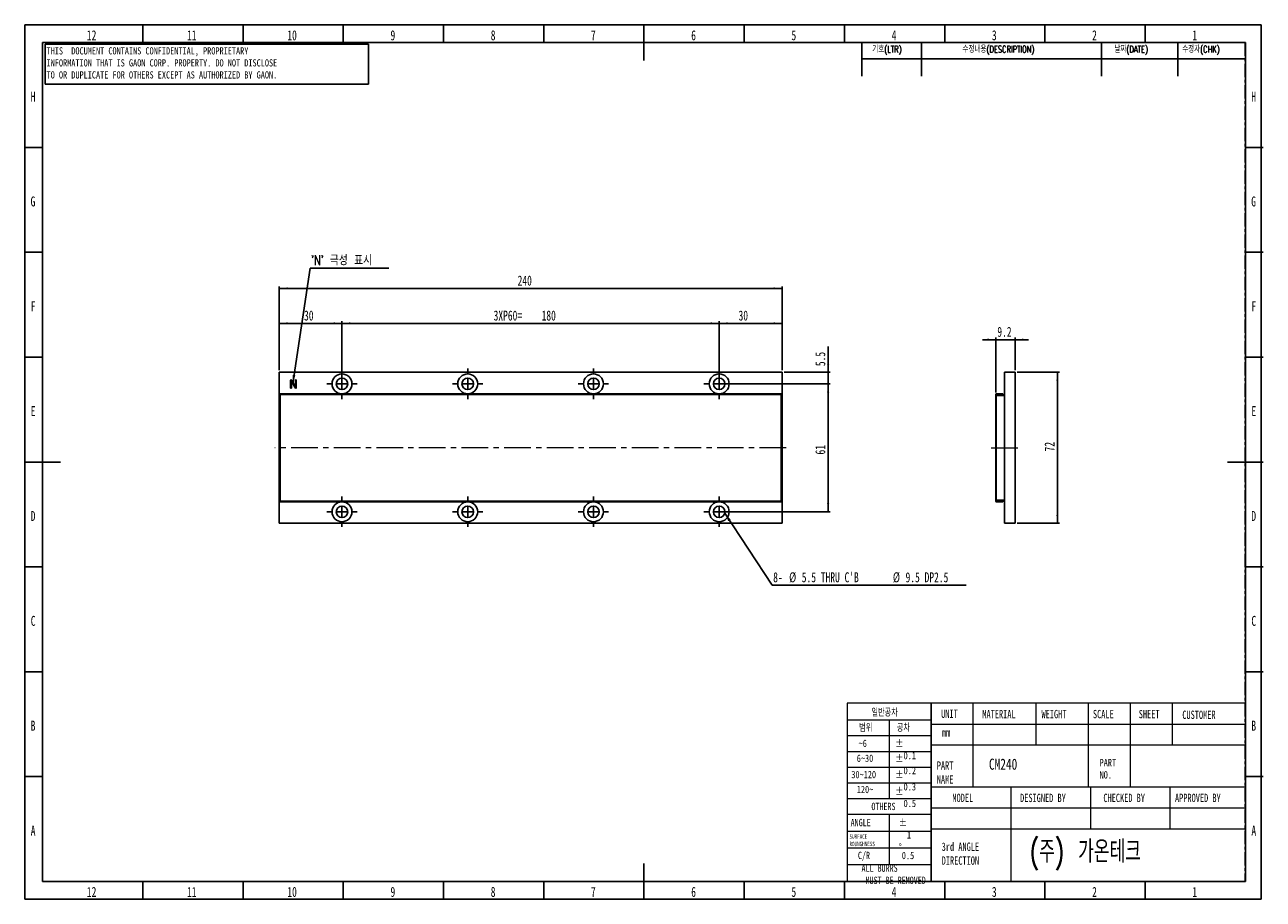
# Model space of a CAD drawing. Header units: millimetres. Extents: x 1 to 593, y 1 to 419.
import ezdxf

# ---------------------------------------------------------------- set-up
doc = ezdxf.new("R2010")
doc.units = ezdxf.units.MM
doc.linetypes.add('CENTER', pattern=[10.16, 6.35, -1.27, 1.27, -1.27])
doc.linetypes.add('CENTERX2', pattern=[20.32, 12.7, -2.54, 2.54, -2.54])
for name, color, linetype in [('CENTER_LINE', 1, 'CENTER'), ('DIM', 7, 'Continuous'), ('FORMAT', 7, 'Continuous')]:
    doc.layers.add(name, color=color, linetype=linetype)
doc.styles.add('SLDTEXTSTYLE0', font='TXT', dxfattribs={"width": 0.7})
doc.styles.add('SLDTEXTSTYLE1', font='TXT', dxfattribs={"width": 0.75})
doc.styles.add('SLDTEXTSTYLE2', font='TXT', dxfattribs={"width": 0.7, "bigfont": 'bigfont'})
doc.styles.add('SLDTEXTSTYLE3', font='TXT', dxfattribs={"width": 0.694444})
doc.dimstyles.new('SLDDIMSTYLE0', dxfattribs={"dimtxt": 5.45083, "dimasz": 4, "dimexe": 0, "dimexo": 0.0625, "dimgap": 1.362708, "dimtad": 1, "dimrnd": 1e-09, "dimzin": 12, "dimdsep": 46, "dimtxsty": 'SLDTEXTSTYLE0', "dimsah": 1, "dimcen": 0.09, "dimadec": 0, "dimazin": 3, "dimtfac": 1, "dimtofl": 0, "dimtmove": 0, "dimatfit": 3, "dimfxl": 0, "dimfrac": 2, "dimtolj": 1, "dimtzin": 12, "dimarcsym": 0})
doc.dimstyles.new('SLDDIMSTYLE1', dxfattribs={"dimtxt": 5.45083, "dimasz": 4, "dimexe": 0, "dimexo": 0.0625, "dimgap": 1.362708, "dimtad": 1, "dimrnd": 1e-09, "dimzin": 12, "dimdsep": 46, "dimtxsty": 'SLDTEXTSTYLE0', "dimsah": 1, "dimcen": 0.09, "dimadec": 0, "dimazin": 3, "dimtfac": 1, "dimtmove": 0, "dimatfit": 0, "dimfxl": 0, "dimfrac": 2, "dimtolj": 1, "dimtzin": 12, "dimarcsym": 0})
doc.dimstyles.new('SLDDIMSTYLE2', dxfattribs={"dimtxt": 0.18, "dimasz": 4, "dimexe": 0, "dimexo": 0.0625, "dimgap": 0, "dimtad": 0, "dimtih": 1, "dimtoh": 1, "dimdec": 0, "dimrnd": 1e-09, "dimzin": 0, "dimdsep": 46, "dimtxsty": 'Standard', "dimsah": 1, "dimcen": 0.09, "dimadec": 0, "dimazin": 0, "dimtfac": 4, "dimtdec": 0, "dimtofl": 0, "dimtmove": 0, "dimatfit": 3, "dimfxl": 0, "dimfrac": 2, "dimtolj": 1, "dimtzin": 0, "dimarcsym": 0})

# ---------------------------------------------------------------- blocks, each defined once
blk = doc.blocks.new('_D')
at = {"layer": 'DIM'}
for p, q in [((122.88, 253.77), (122.88, 277.1)), ((122.88, 276.1), (152.88, 276.1)), ((152.88, 248.27), (152.88, 277.1))]:
    blk.add_line(p, q, dxfattribs=at)
for points in [[(122.88, 276.1), (126.88, 275.6), (126.88, 276.6)], [(152.88, 276.1), (148.88, 276.6), (148.88, 275.6)]]:
    blk.add_solid(points, dxfattribs=at)
at = {"layer": 'DIM', "insert": (134.77, 282.23), "char_height": 4.762, "attachment_point": 1, "style": 'SLDTEXTSTYLE0'}
blk.add_mtext('30', dxfattribs=at)
blk = doc.blocks.new('_D_1')
at = {"layer": 'DIM'}
for p, q in [((122.88, 253.77), (122.88, 293.77)), ((122.88, 292.77), (362.88, 292.77)), ((362.88, 253.77), (362.88, 293.77))]:
    blk.add_line(p, q, dxfattribs=at)
for points in [[(122.88, 292.77), (126.88, 292.27), (126.88, 293.27)], [(362.88, 292.77), (358.88, 293.27), (358.88, 292.27)]]:
    blk.add_solid(points, dxfattribs=at)
at = {"layer": 'DIM', "insert": (236.68, 298.91), "char_height": 4.762, "attachment_point": 1, "style": 'SLDTEXTSTYLE0'}
blk.add_mtext('240', dxfattribs=at)
blk = doc.blocks.new('_D_2')
at = {"layer": 'DIM'}
for p, q in [((152.88, 248.27), (152.88, 277.1)), ((152.88, 276.1), (332.88, 276.1)), ((332.88, 248.27), (332.88, 277.1))]:
    blk.add_line(p, q, dxfattribs=at)
for points in [[(152.88, 276.1), (156.88, 275.6), (156.88, 276.6)], [(332.88, 276.1), (328.88, 276.6), (328.88, 275.6)]]:
    blk.add_solid(points, dxfattribs=at)
at = {"layer": 'DIM', "char_height": 4.762, "attachment_point": 1, "style": 'SLDTEXTSTYLE0'}
for s, insert in [('3XP60=', (225.23, 282.23)), ('180', (248.13, 282.23))]:
    blk.add_mtext(s, dxfattribs=dict(at, insert=insert))
blk = doc.blocks.new('_D_3')
at = {"layer": 'DIM'}
for p, q in [((332.88, 255.52), (332.88, 277.1)), ((332.88, 276.1), (362.88, 276.1)), ((362.88, 253.77), (362.88, 277.1))]:
    blk.add_line(p, q, dxfattribs=at)
for points in [[(332.88, 276.1), (336.88, 275.6), (336.88, 276.6)], [(362.88, 276.1), (358.88, 276.6), (358.88, 275.6)]]:
    blk.add_solid(points, dxfattribs=at)
at = {"layer": 'DIM', "insert": (342.11, 282.23), "char_height": 4.762, "attachment_point": 1, "style": 'SLDTEXTSTYLE0'}
blk.add_mtext('30', dxfattribs=at)
blk = doc.blocks.new('_D_4')
at = {"layer": 'DIM'}
for p, q in [((333.88, 247.27), (385.88, 247.27)), ((384.88, 247.27), (384.88, 186.27)), ((333.88, 186.27), (385.88, 186.27))]:
    blk.add_line(p, q, dxfattribs=at)
for points in [[(384.88, 247.27), (384.38, 243.27), (385.38, 243.27)], [(384.88, 186.27), (385.38, 190.27), (384.38, 190.27)]]:
    blk.add_solid(points, dxfattribs=at)
at = {"layer": 'DIM', "insert": (378.74, 213.56), "char_height": 4.762, "attachment_point": 1, "rotation": 90, "style": 'SLDTEXTSTYLE0'}
blk.add_mtext('61', dxfattribs=at)
blk = doc.blocks.new('_D_5')
at = {"layer": 'DIM'}
for p, q in [((384.88, 252.77), (384.88, 265.12)), ((363.88, 252.77), (385.88, 252.77)), ((384.88, 247.27), (384.88, 252.77)), ((333.88, 247.27), (385.88, 247.27)), ((384.88, 247.27), (384.88, 240.92))]:
    blk.add_line(p, q, dxfattribs=at)
for points in [[(384.88, 252.77), (385.38, 256.77), (384.38, 256.77)], [(384.88, 247.27), (384.38, 243.27), (385.38, 243.27)]]:
    blk.add_solid(points, dxfattribs=at)
at = {"layer": 'DIM', "insert": (378.74, 255.71), "char_height": 4.762, "attachment_point": 1, "rotation": 90, "style": 'SLDTEXTSTYLE0'}
blk.add_mtext('5.5', dxfattribs=at)
blk = doc.blocks.new('SW_NOTE_0')
at = {"layer": 'DIM', "color": 0}
blk.add_line((92.59, 0), (0, 0), dxfattribs=at)
at = {"layer": 'DIM', "color": 0, "attachment_point": 1, "style": 'SLDTEXTSTYLE0'}
for s, insert, char_height in [('8-', (0.42, 6.15), 4.762), ('%%c', (8.03, 6.15), 4.762), ("5.5 THRU C'B", (14.06, 6.15), 4.7625), ('%%c', (57.55, 6.15), 4.762), ('9.5 DP2.5', (63.59, 6.15), 4.762)]:
    blk.add_mtext(s, dxfattribs=dict(at, insert=insert, char_height=char_height))
blk = doc.blocks.new('SW_NOTE_0_1')
at = {"layer": 'DIM', "color": 0}
blk.add_line((37.55, 0), (0, 0), dxfattribs=at)
at = {"layer": 'DIM', "color": 0, "insert": (0.41, 6.15), "char_height": 4.762, "attachment_point": 1, "style": 'SLDTEXTSTYLE2'}
blk.add_mtext("'N' 극성 표시", dxfattribs=at)
blk = doc.blocks.new('SW_CENTERMARKSYMBOL_0')
at = {"layer": 'DIM', "color": 0}
for p, q in [((-5, 0), (-5.25, 0)), ((0, 0), (-2.5, 0)), ((0, 5), (0, 5.25)), ((0, 0), (0, 2.5)), ((0, 0), (0, -2.5)), ((0, 0), (2.5, 0)), ((5, 0), (5.25, 0)), ((0, -5), (0, -5.25))]:
    blk.add_line(p, q, dxfattribs=at)
blk = doc.blocks.new('SW_CENTERMARKSYMBOL_1')
at = {"layer": 'DIM', "color": 0}
for p, q in [((0, 5), (0, 7.25)), ((-5, 0), (-7.25, 0)), ((0, 0), (-2.5, 0)), ((0, 0), (0, 2.5)), ((0, 0), (0, -2.5)), ((0, 0), (2.5, 0)), ((5, 0), (7.25, 0)), ((0, -5), (0, -7.25))]:
    blk.add_line(p, q, dxfattribs=at)
blk = doc.blocks.new('SW_CENTERMARKSYMBOL_2')
at = {"layer": 'DIM', "color": 0}
for p, q in [((0, 5), (0, 7.25)), ((-5, 0), (-7.25, 0)), ((0, 0), (-2.5, 0)), ((0, 0), (0, 2.5)), ((0, 0), (0, -2.5)), ((0, 0), (2.5, 0)), ((5, 0), (7.25, 0)), ((0, -5), (0, -7.25))]:
    blk.add_line(p, q, dxfattribs=at)
blk = doc.blocks.new('SW_CENTERMARKSYMBOL_3')
at = {"layer": 'DIM', "color": 0}
for p, q in [((0, 5), (0, 7.25)), ((-5, 0), (-7.25, 0)), ((0, 0), (-2.5, 0)), ((0, 0), (0, 2.5)), ((0, 0), (0, -2.5)), ((0, 0), (2.5, 0)), ((5, 0), (7.25, 0)), ((0, -5), (0, -7.25))]:
    blk.add_line(p, q, dxfattribs=at)
blk = doc.blocks.new('SW_CENTERMARKSYMBOL_4')
at = {"layer": 'DIM', "color": 0}
for p, q in [((0, 5), (0, 7.25)), ((-5, 0), (-7.25, 0)), ((0, 0), (-2.5, 0)), ((0, 0), (0, 2.5)), ((0, 0), (0, -2.5)), ((0, 0), (2.5, 0)), ((5, 0), (7.25, 0)), ((0, -5), (0, -7.25))]:
    blk.add_line(p, q, dxfattribs=at)
blk = doc.blocks.new('SW_CENTERMARKSYMBOL_5')
at = {"layer": 'DIM', "color": 0}
for p, q in [((0, 5), (0, 7.25)), ((-5, 0), (-7.25, 0)), ((0, 0), (-2.5, 0)), ((0, 0), (0, 2.5)), ((0, 0), (0, -2.5)), ((0, 0), (2.5, 0)), ((5, 0), (7.25, 0)), ((0, -5), (0, -7.25))]:
    blk.add_line(p, q, dxfattribs=at)
blk = doc.blocks.new('SW_CENTERMARKSYMBOL_6')
at = {"layer": 'DIM', "color": 0}
for p, q in [((0, 5), (0, 7.25)), ((-5, 0), (-7.25, 0)), ((0, 0), (-2.5, 0)), ((0, 0), (0, 2.5)), ((0, 0), (0, -2.5)), ((0, 0), (2.5, 0)), ((5, 0), (7.25, 0)), ((0, -5), (0, -7.25))]:
    blk.add_line(p, q, dxfattribs=at)
blk = doc.blocks.new('SW_CENTERMARKSYMBOL_7')
at = {"layer": 'DIM', "color": 0}
for p, q in [((0, 5), (0, 7.25)), ((-5, 0), (-7.25, 0)), ((0, 0), (-2.5, 0)), ((0, 0), (0, 2.5)), ((0, 0), (0, -2.5)), ((0, 0), (2.5, 0)), ((5, 0), (7.25, 0)), ((0, -5), (0, -7.25))]:
    blk.add_line(p, q, dxfattribs=at)
blk = doc.blocks.new('SW_CENTERMARKSYMBOL_8')
at = {"layer": 'DIM', "color": 0}
for p, q in [((0, 5), (0, 7.25)), ((-5, 0), (-7.25, 0)), ((0, 0), (-2.5, 0)), ((0, 0), (0, 2.5)), ((0, 0), (0, -2.5)), ((0, 0), (2.5, 0)), ((5, 0), (7.25, 0)), ((0, -5), (0, -7.25))]:
    blk.add_line(p, q, dxfattribs=at)
blk = doc.blocks.new('_D_6')
at = {"layer": 'DIM'}
for p, q in [((464.89, 268.32), (458.54, 268.32)), ((464.89, 243.17), (464.89, 269.32)), ((474.09, 268.32), (464.89, 268.32)), ((474.09, 253.77), (474.09, 269.32)), ((474.09, 268.32), (480.44, 268.32))]:
    blk.add_line(p, q, dxfattribs=at)
for points in [[(464.89, 268.32), (460.89, 268.82), (460.89, 267.82)], [(474.09, 268.32), (478.09, 267.82), (478.09, 268.82)]]:
    blk.add_solid(points, dxfattribs=at)
at = {"layer": 'DIM', "insert": (465.61, 274.46), "char_height": 4.762, "attachment_point": 1, "style": 'SLDTEXTSTYLE0'}
blk.add_mtext('9.2', dxfattribs=at)
blk = doc.blocks.new('_D_7')
at = {"layer": 'DIM'}
for p, q in [((475.09, 252.77), (495.29, 252.77)), ((494.29, 180.77), (494.29, 252.77)), ((475.09, 180.77), (495.29, 180.77))]:
    blk.add_line(p, q, dxfattribs=at)
for points in [[(494.29, 252.77), (493.79, 248.77), (494.79, 248.77)], [(494.29, 180.77), (494.79, 184.77), (493.79, 184.77)]]:
    blk.add_solid(points, dxfattribs=at)
at = {"layer": 'DIM', "insert": (488.15, 215.04), "char_height": 4.762, "attachment_point": 1, "rotation": 90, "style": 'SLDTEXTSTYLE0'}
blk.add_mtext('72', dxfattribs=at)

msp = doc.modelspace()

# ---------------------------------------------------------------- linework, layer by layer
at = {"color": 7, "linetype": 'Continuous', "lineweight": 25}
for p, q in [((57.833, 410), (57.833, 418.5)), ((105.667, 410), (105.667, 418.5)), ((153.5, 410), (153.5, 418.5)), ((201.333, 410), (201.333, 418.5)), ((249.167, 410), (249.167, 418.5)), ((297, 418.501), (297, 401.499)), ((344.833, 410), (344.833, 418.5)), ((392.667, 410), (392.667, 418.5)), ((440.5, 410), (440.5, 418.5)), ((488.333, 410), (488.333, 418.5)), ((536.167, 410), (536.167, 418.5)), ((10, 10), (10, 410)), ((10, 410), (584, 410)), ((584, 410), (584, 10)), ((10, 360), (1.5, 360)), ((584, 360), (592.5, 360)), ((10, 310), (1.5, 310)), ((584, 310), (592.5, 310)), ((10, 260), (1.5, 260)), ((584, 260), (592.5, 260)), ((122.878, 252.766), (122.878, 180.766)), ((362.878, 252.766), (122.878, 252.766)), ((128.372, 248.96), (128.372, 245.354)), ((128.718, 245.339), (128.718, 248.574)), ((128.718, 248.574), (130.446, 245.662)), ((128.965, 248.798), (128.782, 249.058)), ((130.743, 245.756), (128.965, 248.798)), ((130.743, 249.027), (130.743, 245.756)), ((131.088, 245.381), (131.088, 249.027)), ((362.878, 180.766), (362.878, 252.766)), ((469.088, 180.766), (469.088, 252.766)), ((469.088, 252.766), (474.088, 252.766)), ((474.088, 180.766), (474.088, 252.766)), ((362.378, 242.466), (123.378, 242.466)), ((123.378, 242.466), (123.378, 242.166)), ((130.446, 245.662), (130.741, 245.235)), ((362.378, 242.466), (362.378, 242.166)), ((465.188, 242.466), (465.188, 242.266)), ((468.288, 242.466), (465.188, 242.466)), ((468.288, 242.266), (468.288, 242.466)), ((362.378, 242.166), (123.378, 242.166)), ((123.378, 242.166), (123.378, 191.366)), ((362.378, 242.166), (362.378, 191.366)), ((465.088, 242.166), (464.888, 242.166)), ((464.888, 242.166), (464.888, 191.366)), ((465.088, 242.166), (465.088, 191.366)), ((465.088, 241.766), (469.088, 241.766)), ((468.288, 242.266), (465.188, 242.266)), ((1.499, 210), (18.501, 210)), ((592.501, 210), (575.499, 210)), ((362.378, 191.366), (123.378, 191.366)), ((123.378, 191.366), (123.378, 191.066)), ((362.378, 191.066), (123.378, 191.066)), ((362.378, 191.366), (362.378, 191.066)), ((464.888, 191.366), (465.088, 191.366)), ((465.088, 191.766), (469.088, 191.766)), ((465.188, 191.266), (465.188, 191.066)), ((465.188, 191.266), (468.288, 191.266)), ((465.188, 191.066), (468.288, 191.066)), ((468.288, 191.066), (468.288, 191.266)), ((122.878, 180.766), (362.878, 180.766)), ((469.088, 180.766), (474.088, 180.766)), ((10, 160), (1.5, 160)), ((584, 160), (592.5, 160)), ((10, 110), (1.5, 110)), ((584, 110), (592.5, 110)), ((10, 60), (1.5, 60)), ((584, 60), (592.5, 60)), ((297, 1.499), (297, 18.501)), ((584, 10), (10, 10)), ((57.833, 10), (57.833, 1.5)), ((105.667, 10), (105.667, 1.5)), ((153.5, 10), (153.5, 1.5)), ((201.333, 10), (201.333, 1.5)), ((249.167, 10), (249.167, 1.5)), ((344.833, 10), (344.833, 1.5)), ((392.667, 10), (392.667, 1.5)), ((440.5, 10), (440.5, 1.5)), ((488.333, 10), (488.333, 1.5)), ((536.167, 10), (536.167, 1.5))]:
    msp.add_line(p, q, dxfattribs=at)
at = {"color": 7, "linetype": 'Continuous', "lineweight": 18}
for p, q in [((434, 95), (394, 95)), ((394, 95), (394, 10)), ((583.884, 95), (434, 95)), ((434, 95), (434, 10)), ((434, 10), (434, 95)), ((454, 95), (454, 75)), ((484, 95), (484, 75)), ((509, 95), (509, 75)), ((529, 95), (529, 75)), ((549, 95), (549, 75)), ((583.884, 95), (583.884, 10)), ((394, 87), (434, 87)), ((414, 87), (414, 49.5)), ((434, 85), (583.972, 85)), ((394, 79.5), (434, 79.5)), ((394, 72), (434, 72)), ((583.972, 75), (434, 75)), ((454, 75), (454, 55)), ((509, 75), (509, 55)), ((529, 75), (529, 55)), ((394, 64.5), (434, 64.5)), ((394, 57), (434, 57)), ((584, 55), (434, 55)), ((472, 55), (472, 45)), ((510, 55), (510, 45)), ((548, 55), (548, 45)), ((394, 49.5), (434, 49.5)), ((394, 42), (434, 42)), ((414, 42), (414, 18)), ((434, 45), (583.884, 45)), ((472, 45), (472, 10)), ((510, 45), (510, 35)), ((548, 45), (548, 35)), ((394, 34), (434, 34)), ((434, 35), (583.884, 35)), ((394, 26), (434, 26)), ((394, 18), (434, 18)), ((394, 10), (434, 10)), ((583.884, 10), (434, 10))]:
    msp.add_line(p, q, dxfattribs=at)
at = {"color": 7, "linetype": 'Continuous', "lineweight": 25}
for centre, radius in [((152.878, 247.266), 4.75), ((152.878, 247.266), 2.75), ((212.878, 247.266), 4.75), ((212.878, 247.266), 2.75), ((272.878, 247.266), 4.75), ((272.878, 247.266), 2.75), ((332.878, 247.266), 4.75), ((332.878, 247.266), 2.75), ((152.878, 186.266), 4.75), ((212.878, 186.266), 4.75), ((272.878, 186.266), 4.75), ((332.878, 186.266), 4.75), ((152.878, 186.266), 2.75), ((212.878, 186.266), 2.75), ((272.878, 186.266), 2.75), ((332.878, 186.266), 2.75)]:
    msp.add_circle(centre, radius, dxfattribs=at)
for centre, radius, start, end in [((465.188, 242.166), 0.3, 90, 180), ((465.188, 242.166), 0.1, 90, 180), ((465.188, 191.366), 0.3, 180, 270), ((465.188, 191.366), 0.1, 180, 270)]:
    msp.add_arc(centre, radius, start, end, dxfattribs=at)
for points, knots in [([(128.533, 249.167), (128.507, 249.161), (128.454, 249.147), (128.381, 249.075), (128.375, 249.003), (128.372, 248.96)], [0, 0, 0, 0, 0.2810917, 0.5607013, 1, 1, 1, 1]), ([(128.782, 249.058), (128.765, 249.079), (128.733, 249.122), (128.646, 249.171), (128.576, 249.169), (128.533, 249.167)], [0, 0, 0, 0, 0.2805767, 0.5611951, 1, 1, 1, 1]), ([(130.792, 249.136), (130.776, 249.119), (130.747, 249.088), (130.744, 249.045), (130.743, 249.027)], [0, 0, 0, 0, 0.5587208, 1, 1, 1, 1]), ([(130.912, 249.167), (130.889, 249.166), (130.846, 249.164), (130.809, 249.145), (130.792, 249.136)], [0, 0, 0, 0, 0.5593419, 1, 1, 1, 1]), ([(131.033, 249.131), (131.012, 249.143), (130.975, 249.164), (130.931, 249.166), (130.912, 249.167)], [0, 0, 0, 0, 0.5579699, 1, 1, 1, 1]), ([(131.088, 249.027), (131.085, 249.05), (131.08, 249.093), (131.048, 249.119), (131.033, 249.131)], [0, 0, 0, 0, 0.5589026, 1, 1, 1, 1]), ([(128.372, 245.354), (128.374, 245.326), (128.378, 245.276), (128.408, 245.236), (128.422, 245.219)], [0, 0, 0, 0, 0.5599978, 1, 1, 1, 1]), ([(128.422, 245.219), (128.442, 245.203), (128.478, 245.176), (128.522, 245.17), (128.542, 245.167)], [0, 0, 0, 0, 0.5590881, 1, 1, 1, 1]), ([(128.542, 245.167), (128.566, 245.168), (128.609, 245.17), (128.646, 245.19), (128.663, 245.199)], [0, 0, 0, 0, 0.5593131, 1, 1, 1, 1]), ([(128.663, 245.199), (128.681, 245.222), (128.714, 245.264), (128.717, 245.316), (128.718, 245.339)], [0, 0, 0, 0, 0.5589088, 1, 1, 1, 1]), ([(130.741, 245.235), (130.755, 245.218), (130.782, 245.185), (130.857, 245.157), (130.913, 245.163), (130.946, 245.167)], [0, 0, 0, 0, 0.2798111, 0.560678, 1, 1, 1, 1]), ([(130.946, 245.167), (130.971, 245.176), (131.021, 245.193), (131.08, 245.272), (131.085, 245.34), (131.088, 245.381)], [0, 0, 0, 0, 0.2805448, 0.5604064, 1, 1, 1, 1])]:
    msp.add_open_spline(points, degree=3, knots=knots, dxfattribs=at)
at = {"layer": 'CENTER_LINE'}
for p, q in [((13.577, 410), (583.884, 410)), ((583.884, 410), (583.884, 10)), ((13.577, 10), (583.884, 10))]:
    msp.add_line(p, q, dxfattribs=at)
at = {"layer": 'DIM'}
for p, q in [((11.158, 409.296), (165.544, 409.296)), ((11.158, 409.296), (11.158, 390.12)), ((165.544, 409.296), (165.544, 390.12)), ((400.884, 410), (400.884, 393.95)), ((429.384, 410), (429.384, 393.95)), ((515.322, 409.905), (515.322, 393.95)), ((551.78, 410), (551.78, 393.95)), ((400.884, 402.2), (583.884, 402.2)), ((11.158, 390.12), (165.544, 390.12))]:
    msp.add_line(p, q, dxfattribs=at)
at = {"layer": 'DIM', "linetype": 'CENTERX2', "lineweight": 18}
for p, q in [((364.878, 216.766), (120.878, 216.766)), ((462.631, 216.766), (476.088, 216.766))]:
    msp.add_line(p, q, dxfattribs=at)
at = {"layer": 'FORMAT'}
for p, q in [((1.5, 418.5), (591.5, 418.5)), ((1.5, 418.5), (1.5, 1.5)), ((591.5, 418.5), (591.5, 1.5)), ((1.5, 1.5), (591.5, 1.5))]:
    msp.add_line(p, q, dxfattribs=at)

# ---------------------------------------------------------------- block references
at = {"layer": 'DIM'}
for name, p in [('SW_NOTE_0_1', (137.683, 302.439)), ('SW_CENTERMARKSYMBOL_7', (152.878, 247.266)), ('SW_CENTERMARKSYMBOL_8', (212.878, 247.266)), ('SW_CENTERMARKSYMBOL_5', (272.878, 247.266)), ('SW_CENTERMARKSYMBOL_6', (332.878, 247.266)), ('SW_CENTERMARKSYMBOL_0', (272.878, 247.266)), ('SW_CENTERMARKSYMBOL_4', (152.878, 186.266)), ('SW_CENTERMARKSYMBOL_3', (212.878, 186.266)), ('SW_CENTERMARKSYMBOL_1', (272.878, 186.266)), ('SW_CENTERMARKSYMBOL_2', (332.878, 186.266)), ('SW_NOTE_0', (358.229, 151.251))]:
    msp.add_blockref(name, p, dxfattribs=at)

# ---------------------------------------------------------------- texts
at = {"color": 7, "linetype": 'Continuous', "lineweight": 0}
for s, insert, char_height, attachment_point, style in [('12', (33.4, 415.879), 4.7625, 2, 'SLDTEXTSTYLE0'), ('11', (81.233, 415.879), 4.7625, 2, 'SLDTEXTSTYLE0'), ('10', (129.066, 415.879), 4.7625, 2, 'SLDTEXTSTYLE0'), ('9', (177.158, 415.879), 4.762, 2, 'SLDTEXTSTYLE0'), ('8', (224.991, 415.879), 4.762, 2, 'SLDTEXTSTYLE0'), ('7', (272.825, 415.879), 4.762, 2, 'SLDTEXTSTYLE0'), ('6', (320.658, 415.879), 4.762, 2, 'SLDTEXTSTYLE0'), ('5', (368.491, 415.879), 4.762, 2, 'SLDTEXTSTYLE0'), ('4', (416.325, 415.879), 4.762, 2, 'SLDTEXTSTYLE0'), ('3', (464.158, 415.879), 4.762, 2, 'SLDTEXTSTYLE0'), ('2', (511.991, 415.879), 4.762, 2, 'SLDTEXTSTYLE0'), ('1', (559.825, 415.879), 4.762, 2, 'SLDTEXTSTYLE0'), ('H', (5.44, 386.629), 4.762, 2, 'SLDTEXTSTYLE0'), ('H', (587.94, 386.629), 4.762, 2, 'SLDTEXTSTYLE0'), ('G', (5.391, 336.629), 4.762, 2, 'SLDTEXTSTYLE0'), ('G', (587.891, 336.629), 4.762, 2, 'SLDTEXTSTYLE0'), ('F', (5.495, 286.629), 4.762, 2, 'SLDTEXTSTYLE0'), ('F', (587.995, 286.629), 4.762, 2, 'SLDTEXTSTYLE0'), ('E', (5.477, 236.629), 4.762, 2, 'SLDTEXTSTYLE0'), ('E', (587.977, 236.629), 4.762, 2, 'SLDTEXTSTYLE0'), ('D', (5.466, 186.629), 4.762, 2, 'SLDTEXTSTYLE0'), ('D', (587.966, 186.629), 4.762, 2, 'SLDTEXTSTYLE0'), ('C', (5.479, 136.629), 4.762, 2, 'SLDTEXTSTYLE0'), ('C', (587.979, 136.629), 4.762, 2, 'SLDTEXTSTYLE0'), ('일반공차', (405.526, 92.147), 3.5, 1, 'SLDTEXTSTYLE2'), ('UNIT', (438.791, 91.959), 3.9687, 1, 'SLDTEXTSTYLE0'), ('MATERIAL', (458.46, 91.77), 3.9687, 1, 'SLDTEXTSTYLE0'), ('WEIGHT', (486.7, 91.77), 3.9687, 1, 'SLDTEXTSTYLE0'), ('SCALE', (511.232, 91.77), 3.9687, 1, 'SLDTEXTSTYLE0'), ('SHEET', (533.106, 91.77), 3.9687, 1, 'SLDTEXTSTYLE0'), ('CUSTOMER', (553.885, 91.445), 3.9687, 1, 'SLDTEXTSTYLE0'), ('B', (5.463, 86.629), 4.762, 2, 'SLDTEXTSTYLE0'), ('범위', (399.674, 84.895), 3.5, 1, 'SLDTEXTSTYLE2'), ('공차', (417.635, 84.895), 3.5, 1, 'SLDTEXTSTYLE2'), ('B', (587.963, 86.629), 4.762, 2, 'SLDTEXTSTYLE0'), ('~6', (399.413, 77.596), 3.5, 1, 'SLDTEXTSTYLE1'), ('%%p^J  0.1', (416.897, 77.596), 3.5, 1, 'SLDTEXTSTYLE3'), ('mm', (439.192, 83.016), 3.9687, 1, 'SLDTEXTSTYLE0'), ('6~30', (398.542, 70.458), 3.5, 1, 'SLDTEXTSTYLE1'), ('%%p^J  0.2', (416.897, 70.458), 3.5, 1, 'SLDTEXTSTYLE3'), ('PART^JNAME', (436.721, 67.208), 3.9687, 1, 'SLDTEXTSTYLE0'), ('CM240', (461.621, 68.543), 5.2917, 1, 'SLDTEXTSTYLE1'), ('PART^JNO.', (514.421, 68.37), 3.5, 1, 'SLDTEXTSTYLE1'), ('30~120', (395.956, 62.706), 3.5, 1, 'SLDTEXTSTYLE1'), ('%%p^J  0.3', (416.897, 62.706), 3.5, 1, 'SLDTEXTSTYLE3'), ('120~', (398.542, 55.608), 3.5, 1, 'SLDTEXTSTYLE1'), ('%%p^J  0.5', (416.897, 54.789), 3.5, 1, 'SLDTEXTSTYLE3'), ('OTHERS', (405.526, 47.497), 3.5, 1, 'SLDTEXTSTYLE0'), ('MODEL', (444.168, 51.802), 3.9687, 1, 'SLDTEXTSTYLE0'), ('DESIGNED BY', (476.478, 51.802), 3.96875, 1, 'SLDTEXTSTYLE0'), ('CHECKED BY', (516.218, 51.802), 3.9687, 1, 'SLDTEXTSTYLE0'), ('APPROVED BY', (550.382, 51.802), 3.96875, 1, 'SLDTEXTSTYLE0'), ('A', (5.485, 36.629), 4.762, 2, 'SLDTEXTSTYLE0'), ('ANGLE', (395.605, 39.807), 3.5, 1, 'SLDTEXTSTYLE0'), ('%%p^J  1^J%%d', (418.553, 39.781), 3.5, 1, 'SLDTEXTSTYLE1'), ('A', (587.985, 36.629), 4.762, 2, 'SLDTEXTSTYLE0'), ('SURFACE^JROUNGHNESS', (395.072, 32.455), 2.11667, 1, 'SLDTEXTSTYLE0'), ('(주) 가온테크', (481.188, 29.519), 10.5833, 1, 'SLDTEXTSTYLE2'), ('C/R', (399.086, 24.136), 3.5, 1, 'SLDTEXTSTYLE0'), ('0.5', (420.035, 24.111), 3.5, 1, 'SLDTEXTSTYLE1'), ('3rd ANGLE^JDIRECTION', (439.047, 28.534), 3.96875, 1, 'SLDTEXTSTYLE0'), ('ALL BURRS^J MUST BE REMOVED', (400.802, 18.082), 3.5, 1, 'SLDTEXTSTYLE0'), ('12', (33.4, 7.379), 4.7625, 2, 'SLDTEXTSTYLE0'), ('11', (81.233, 7.379), 4.7625, 2, 'SLDTEXTSTYLE0'), ('10', (129.066, 7.379), 4.7625, 2, 'SLDTEXTSTYLE0'), ('9', (177.158, 7.379), 4.762, 2, 'SLDTEXTSTYLE0'), ('8', (224.991, 7.379), 4.762, 2, 'SLDTEXTSTYLE0'), ('7', (272.825, 7.379), 4.762, 2, 'SLDTEXTSTYLE0'), ('6', (320.658, 7.379), 4.762, 2, 'SLDTEXTSTYLE0'), ('5', (368.491, 7.379), 4.762, 2, 'SLDTEXTSTYLE0'), ('4', (416.325, 7.379), 4.762, 2, 'SLDTEXTSTYLE0'), ('3', (464.158, 7.379), 4.762, 2, 'SLDTEXTSTYLE0'), ('2', (511.991, 7.379), 4.762, 2, 'SLDTEXTSTYLE0'), ('1', (559.825, 7.379), 4.762, 2, 'SLDTEXTSTYLE0')]:
    msp.add_mtext(s, dxfattribs=dict(at, insert=insert, char_height=char_height, attachment_point=attachment_point, style=style))
at = {"layer": 'DIM', "attachment_point": 1}
for s, insert, char_height, style in [('THIS  DOCUMENT CONTAINS CONFIDENTIAL, PROPRIETARY ^JINFORMATION THAT IS GAON CORP. PROPERTY. DO NOT DISCLOSE ^JTO OR DUPLICATE FOR OTHERS EXCEPT AS AUTHORIZED BY GAON.', (11.906, 407.791), 3.439583, 'SLDTEXTSTYLE0'), ('기호(LTR)', (405.92, 408.389), 3.175, 'SLDTEXTSTYLE2'), ('수정내용(DESCRIPTION)', (448.986, 408.389), 3.175, 'SLDTEXTSTYLE2'), ('날짜(DATE)', (521.483, 408.389), 3.175, 'SLDTEXTSTYLE2'), ('수정자(CHK)', (553.826, 408.389), 3.175, 'SLDTEXTSTYLE2')]:
    msp.add_mtext(s, dxfattribs=dict(at, insert=insert, char_height=char_height, style=style))

# ---------------------------------------------------------------- dimensions: what is measured, and where the dimension line sits
at = {"layer": 'DIM'}
for base, p1, p2, dimstyle, picture, middle in [((362.878, 292.766), (122.878, 252.766), (362.878, 252.766), 'SLDDIMSTYLE0', '_D_1', (242.145, 292.766)), ((152.878, 276.096), (122.878, 252.766), (152.878, 247.266), 'SLDDIMSTYLE0', '_D', (138.409, 276.096)), ((362.878, 276.096), (332.878, 254.516), (362.878, 252.766), 'SLDDIMSTYLE0', '_D_3', (345.754, 276.096)), ((464.888, 268.322), (474.088, 252.766), (464.888, 242.166), 'SLDDIMSTYLE1', '_D_6', (470.306, 268.322))]:
    dim = msp.add_linear_dim(base=base, p1=p1, p2=p2, dimstyle=dimstyle, dxfattribs=at)
    dim.commit()
    dim.dimension.update_dxf_attribs({"geometry": picture, "text_midpoint": middle, "dimtype": 160})
dim = msp.add_linear_dim(base=(332.878, 276.096), p1=(152.878, 247.266), p2=(332.878, 247.266), text='3XP60=<>', dimstyle='SLDDIMSTYLE0', dxfattribs=at)
dim.commit()
dim.dimension.update_dxf_attribs({"geometry": '_D_2', "text_midpoint": (242.145, 276.096), "dimtype": 160})
for base, p1, p2, dimstyle, picture, middle in [((384.878, 252.766), (332.878, 247.266), (362.878, 252.766), 'SLDDIMSTYLE1', '_D_5', (384.878, 260.415)), ((494.293, 252.766), (474.088, 180.766), (474.088, 252.766), 'SLDDIMSTYLE0', '_D_7', (494.293, 218.683)), ((384.878, 186.266), (332.878, 247.266), (332.878, 186.266), 'SLDDIMSTYLE0', '_D_4', (384.878, 217.204))]:
    dim = msp.add_linear_dim(base=base, p1=p1, p2=p2, angle=90, dimstyle=dimstyle, dxfattribs=at)
    dim.commit()
    dim.dimension.update_dxf_attribs({"geometry": picture, "text_midpoint": middle, "dimtype": 160})

# ---------------------------------------------------------------- leaders
for points in [[(129.395, 247.433), (137.683, 302.439)], [(335.532, 185.543), (358.229, 151.251)]]:
    msp.add_leader(points, dimstyle='SLDDIMSTYLE2', dxfattribs=at)

doc.saveas('drawing.dxf')
